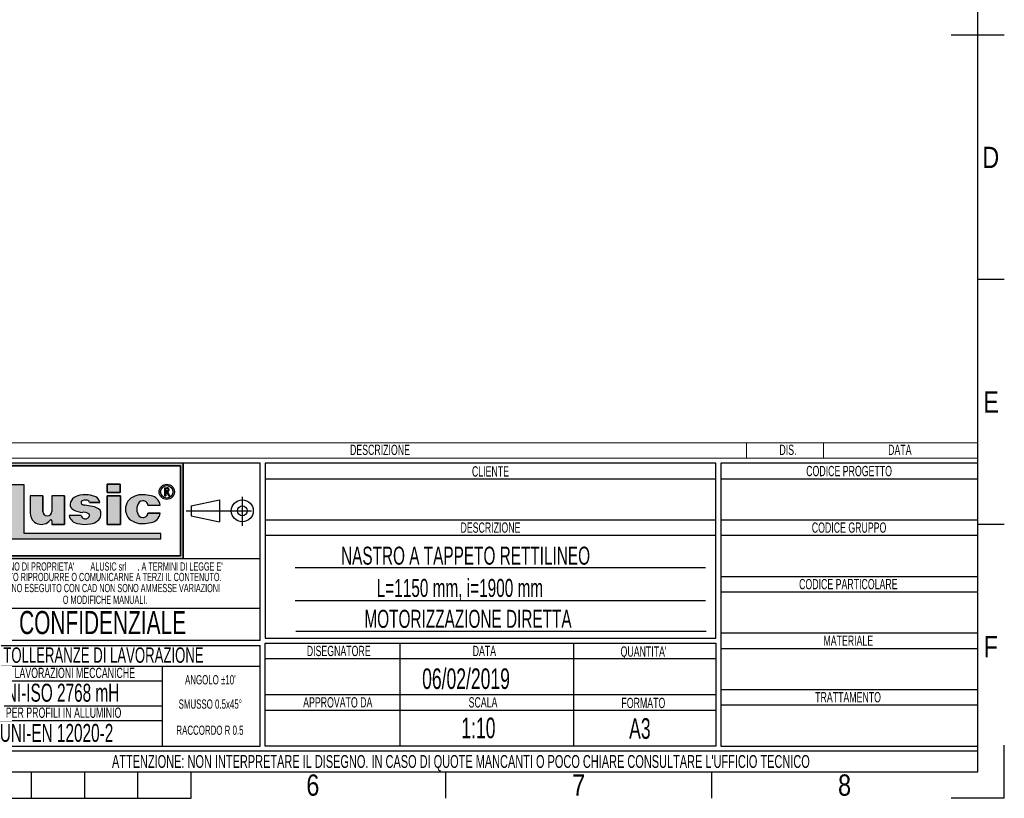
# Model space of a CAD drawing. Header units: millimetres. Extents: x 0 to 420, y 0 to 297.
# Tile 26 of 28: x 228 to 420, y 0 to 151. Entities that reach past the tile are written whole.
import ezdxf
from ezdxf.enums import TextEntityAlignment as Align

# ---------------------------------------------------------------- set-up
doc = ezdxf.new("R2010")
doc.units = ezdxf.units.MM
doc.linetypes.add('CENTERX2', pattern=[20.319999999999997, 12.7, -2.54, 2.54, -2.54])
doc.layers.add('CARTIGLIO', color=140, linetype='Continuous')
doc.styles.add('SLDTEXTSTYLE0', font='TXT', dxfattribs={"width": 0.6382978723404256})
doc.styles.add('SLDTEXTSTYLE1', font='TXT', dxfattribs={"width": 0.675})
doc.styles.add('SLDTEXTSTYLE2', font='TXT', dxfattribs={"width": 0.8214676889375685})

# ---------------------------------------------------------------- blocks, each defined once
blk = doc.blocks.new('SW_NOTE_0')
at = {"layer": 'CARTIGLIO', "color": 0, "insert": (7.526595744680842, 2.578135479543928), "char_height": 2, "attachment_point": 2, "style": 'SLDTEXTSTYLE0'}
blk.add_mtext('TRATTAMENTO', dxfattribs=at)
blk = doc.blocks.new('SW_NOTE_0_1')
at = {"layer": 'CARTIGLIO', "color": 0, "insert": (85.40558510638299, 3.222669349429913), "char_height": 2.5, "attachment_point": 2, "style": 'SLDTEXTSTYLE0'}
blk.add_mtext("ATTENZIONE: NON INTERPRETARE IL DISEGNO. IN CASO DI QUOTE MANCANTI O POCO CHIARE CONSULTARE L'UFFICIO TECNICO", dxfattribs=at)
blk = doc.blocks.new('SW_NOTE_0_2')
at = {"layer": 'CARTIGLIO', "color": 0, "insert": (3.510638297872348, 2.578135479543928), "char_height": 2, "attachment_point": 2, "style": 'SLDTEXTSTYLE0'}
blk.add_mtext('SCALA', dxfattribs=at)
blk = doc.blocks.new('SW_NOTE_0_3')
at = {"layer": 'CARTIGLIO', "color": 0, "insert": (8.670212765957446, 2.578135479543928), "char_height": 2, "attachment_point": 2, "style": 'SLDTEXTSTYLE0'}
blk.add_mtext('APPROVATO DA', dxfattribs=at)
blk = doc.blocks.new('SW_NOTE_0_4')
at = {"layer": 'CARTIGLIO', "color": 0, "insert": (5.398936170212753, 2.578135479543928), "char_height": 2, "attachment_point": 2, "style": 'SLDTEXTSTYLE0'}
blk.add_mtext('FORMATO', dxfattribs=at)
blk = doc.blocks.new('SW_NOTE_0_5')
at = {"layer": 'CARTIGLIO', "color": 0, "insert": (7.606382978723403, 2.578135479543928), "char_height": 2, "attachment_point": 2, "style": 'SLDTEXTSTYLE0'}
blk.add_mtext('DISEGNATORE', dxfattribs=at)
blk = doc.blocks.new('SW_NOTE_0_6')
at = {"layer": 'CARTIGLIO', "color": 0, "insert": (2.845744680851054, 2.578135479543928), "char_height": 2, "attachment_point": 2, "style": 'SLDTEXTSTYLE0'}
blk.add_mtext('DATA', dxfattribs=at)
blk = doc.blocks.new('SW_NOTE_0_7')
at = {"layer": 'CARTIGLIO', "color": 0, "insert": (5.558510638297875, 2.578135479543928), "char_height": 2, "attachment_point": 2, "style": 'SLDTEXTSTYLE0'}
blk.add_mtext("QUANTITA'", dxfattribs=at)
blk = doc.blocks.new('SW_NOTE_0_8')
at = {"layer": 'CARTIGLIO', "color": 0, "insert": (7.10106382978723, 2.578135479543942), "char_height": 2, "attachment_point": 2, "style": 'SLDTEXTSTYLE0'}
blk.add_mtext('DESCRIZIONE', dxfattribs=at)
blk = doc.blocks.new('SW_NOTE_0_9')
at = {"layer": 'CARTIGLIO', "color": 0, "insert": (4.228723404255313, 2.578135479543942), "char_height": 2, "attachment_point": 2, "style": 'SLDTEXTSTYLE0'}
blk.add_mtext('CLIENTE', dxfattribs=at)
blk = doc.blocks.new('SW_NOTE_0_10')
at = {"layer": 'CARTIGLIO', "color": 0, "insert": (5.691489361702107, 2.578135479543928), "char_height": 2, "attachment_point": 2, "style": 'SLDTEXTSTYLE0'}
blk.add_mtext('MATERIALE', dxfattribs=at)
blk = doc.blocks.new('SW_NOTE_0_11')
at = {"layer": 'CARTIGLIO', "color": 0, "insert": (12.15425531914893, 2.578135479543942), "char_height": 2, "attachment_point": 2, "style": 'SLDTEXTSTYLE0'}
blk.add_mtext('CODICE PARTICOLARE', dxfattribs=at)
blk = doc.blocks.new('SW_NOTE_0_12')
at = {"layer": 'CARTIGLIO', "color": 0, "insert": (9.547872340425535, 2.578135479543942), "char_height": 2, "attachment_point": 2, "style": 'SLDTEXTSTYLE0'}
blk.add_mtext('CODICE GRUPPO', dxfattribs=at)
blk = doc.blocks.new('SW_NOTE_0_13')
at = {"layer": 'CARTIGLIO', "color": 0, "insert": (10.69148936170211, 2.578135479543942), "char_height": 2, "attachment_point": 2, "style": 'SLDTEXTSTYLE0'}
blk.add_mtext('CODICE PROGETTO', dxfattribs=at)
blk = doc.blocks.new('SW_NOTE_0_14')
at = {"layer": 'CARTIGLIO', "color": 0, "insert": (6.67819148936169, 2.320321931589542), "char_height": 1.8, "attachment_point": 2, "style": 'SLDTEXTSTYLE0'}
blk.add_mtext("ANGOLO ±10'", dxfattribs=at)
blk = doc.blocks.new('SW_NOTE_0_15')
at = {"layer": 'CARTIGLIO', "color": 0, "insert": (23.93617021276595, 3.867203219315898), "char_height": 3, "attachment_point": 2, "style": 'SLDTEXTSTYLE0'}
blk.add_mtext('TOLLERANZE DI LAVORAZIONE', dxfattribs=at)
blk = doc.blocks.new('SW_NOTE_0_16')
at = {"layer": 'CARTIGLIO', "color": 0, "insert": (21.07265624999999, 5.800804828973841), "char_height": 4.500000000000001, "attachment_point": 2, "style": 'SLDTEXTSTYLE1'}
blk.add_mtext('CONFIDENZIALE', dxfattribs=at)
blk = doc.blocks.new('SW_NOTE_0_17')
at = {"layer": 'CARTIGLIO', "color": 0, "insert": (28.04255319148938, 2.062508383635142), "char_height": 1.6, "attachment_point": 2, "style": 'SLDTEXTSTYLE0'}
blk.add_mtext('DISEGNO ESEGUITO CON CAD NON SONO AMMESSE VARIAZIONI', dxfattribs=at)
blk = doc.blocks.new('SW_NOTE_0_18')
at = {"layer": 'CARTIGLIO', "color": 0, "insert": (27.3404255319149, 2.062508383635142), "char_height": 1.6, "attachment_point": 2, "style": 'SLDTEXTSTYLE0'}
blk.add_mtext('VIETATO RIPRODURRE O COMUNICARNE A TERZI IL CONTENUTO.', dxfattribs=at)
blk = doc.blocks.new('SW_NOTE_0_19')
at = {"layer": 'CARTIGLIO', "color": 0, "insert": (7.587765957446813, 2.320321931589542), "char_height": 1.8, "attachment_point": 2, "style": 'SLDTEXTSTYLE0'}
blk.add_mtext('SMUSSO 0.5x45°', dxfattribs=at)
blk = doc.blocks.new('SW_NOTE_0_20')
at = {"layer": 'CARTIGLIO', "color": 0, "insert": (10.40425531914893, 2.062508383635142), "char_height": 1.6, "attachment_point": 2, "style": 'SLDTEXTSTYLE0'}
blk.add_mtext('O MODIFICHE MANUALI.', dxfattribs=at)
blk = doc.blocks.new('SW_NOTE_0_21')
at = {"layer": 'CARTIGLIO', "color": 0, "char_height": 1.6, "attachment_point": 2, "style": 'SLDTEXTSTYLE0'}
for s, insert in [("DISEGNO DI PROPRIETA'", (10.27659574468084, 2.062508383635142)), ('ALUSIC srl', (25.45120500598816, 2.062508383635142)), (". A TERMINI DI LEGGE E'", (39.41078027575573, 2.062508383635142))]:
    blk.add_mtext(s, dxfattribs=dict(at, insert=insert))
blk = doc.blocks.new('SW_NOTE_0_22')
at = {"layer": 'CARTIGLIO', "color": 0, "insert": (8.569148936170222, 2.320321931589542), "char_height": 1.8, "attachment_point": 2, "style": 'SLDTEXTSTYLE0'}
blk.add_mtext('RACCORDO R 0.5', dxfattribs=at)
blk = doc.blocks.new('SW_NOTE_0_23')
at = {"layer": 'CARTIGLIO', "color": 0, "insert": (18.30319148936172, 2.578135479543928), "char_height": 2, "attachment_point": 2, "style": 'SLDTEXTSTYLE0'}
blk.add_mtext('PER LAVORAZIONI MECCANICHE', dxfattribs=at)
blk = doc.blocks.new('SW_NOTE_0_24')
at = {"layer": 'CARTIGLIO', "color": 0, "insert": (15.68484042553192, 4.511737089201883), "char_height": 3.5, "attachment_point": 2, "style": 'SLDTEXTSTYLE0'}
blk.add_mtext('UNI-ISO 2768 mH', dxfattribs=at)
blk = doc.blocks.new('SW_NOTE_0_25')
at = {"layer": 'CARTIGLIO', "color": 0, "insert": (13.85638297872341, 2.578135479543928), "char_height": 2, "attachment_point": 2, "style": 'SLDTEXTSTYLE0'}
blk.add_mtext('PER PROFILI IN ALLUMINIO', dxfattribs=at)
blk = doc.blocks.new('SW_NOTE_0_26')
at = {"layer": 'CARTIGLIO', "color": 0, "insert": (14.05585106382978, 4.511737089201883), "char_height": 3.5, "attachment_point": 2, "style": 'SLDTEXTSTYLE0'}
blk.add_mtext('UNI-EN 12020-2', dxfattribs=at)
blk = doc.blocks.new('SW_NOTE_0_28')
at = {"layer": 'CARTIGLIO', "color": 0, "insert": (2.845744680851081, 2.578135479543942), "char_height": 2, "attachment_point": 2, "style": 'SLDTEXTSTYLE0'}
blk.add_mtext('DATA', dxfattribs=at)
blk = doc.blocks.new('SW_NOTE_0_29')
at = {"layer": 'CARTIGLIO', "color": 0, "insert": (7.10106382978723, 2.578135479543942), "char_height": 2, "attachment_point": 2, "style": 'SLDTEXTSTYLE0'}
blk.add_mtext('DESCRIZIONE', dxfattribs=at)
blk = doc.blocks.new('SW_NOTE_0_30')
at = {"layer": 'CARTIGLIO', "color": 0, "insert": (1.968085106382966, 2.578135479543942), "char_height": 2, "attachment_point": 2, "style": 'SLDTEXTSTYLE0'}
blk.add_mtext('DIS.', dxfattribs=at)
blk = doc.blocks.new('Cartiglio ALUSIC')
at = {"layer": 'CARTIGLIO'}
h = blk.add_hatch(color=256, dxfattribs=at)
h.paths.add_polyline_path([(113.971100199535, 149.9990413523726), (113.971100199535, 131.4990413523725), (158.971100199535, 131.4990413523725), (158.971100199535, 149.9990413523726)], flags=0)
h.paths.add_polyline_path([(114.471100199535, 131.9990413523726), (114.471100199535, 149.4990413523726), (158.471100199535, 149.4990413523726), (158.471100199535, 131.9990413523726)], flags=0)
for points in [[(128.0219401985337, 145.7956943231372), (125.5527056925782, 145.7956943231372), (125.5527056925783, 135.2696801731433), (154.6424359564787, 135.2696801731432), (154.6424359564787, 136.3597302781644), (128.0219401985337, 136.3597302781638)], [(144.2116339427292, 145.9308884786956), (144.2116339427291, 144.3245774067), (146.6985305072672, 144.3245774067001), (146.6985305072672, 145.9308884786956)], [(146.7838932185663, 143.6808359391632), (144.2116339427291, 143.6808359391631), (144.2116339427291, 138.1064632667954), (146.7838932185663, 138.1064632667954)]]:
    blk.add_hatch(color=256, dxfattribs=at).paths.add_polyline_path(points, flags=0)
h = blk.add_hatch(color=256, dxfattribs=at)
edge = h.paths.add_edge_path(flags=0)
edge.add_arc((155.7921827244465, 144.4510199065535), 1.479868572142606, 0, 360)
edge = h.paths.add_edge_path(flags=0)
edge.add_arc((155.7921827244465, 144.4510199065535), 1.214864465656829, 0, 360)
h = blk.add_hatch(color=256, dxfattribs=at)
edge = h.paths.add_edge_path(flags=0)
edge.add_line((139.7219511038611, 138.0874905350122), (140.9616140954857, 138.2313935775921))
edge.add_arc((140.6251358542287, 140.9172664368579), 2.706867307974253, 277.1406456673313, 311.0032214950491)
edge.add_arc((141.7459062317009, 139.8536948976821), 1.178212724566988, 303.7868133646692, 347.8980612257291)
edge.add_arc((141.0550130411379, 140.1458147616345), 1.920162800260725, 343.6935231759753, 381.4193527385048)
edge.add_arc((140.9170023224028, 138.8528855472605), 2.77207698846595, 46.00269433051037, 81.25096772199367)
edge.add_arc((133.1604335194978, 99.54681763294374), 42.8338661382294, 78.993004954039, 81.01866969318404)
edge.add_arc((140.0875549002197, 143.5111497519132), 1.672976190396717, 238.77709912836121, 261.74465207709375, ccw=False)
edge.add_arc((139.511171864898, 142.3534770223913), 0.3988810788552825, 114.64010585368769, 223.1865854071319, ccw=False)
edge.add_arc((139.9292750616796, 141.471492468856), 1.374925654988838, 90.51660503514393, 115.15343256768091, ccw=False)
edge.add_arc((139.978971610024, 141.8617877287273), 0.986530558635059, 50.69488274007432, 93.60864602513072, ccw=False)
edge.add_arc((140.2656634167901, 142.2302567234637), 0.519939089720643, 14.547573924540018, 49.4198797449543, ccw=False)
edge.add_line((140.7689329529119, 142.3608569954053), (142.7634621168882, 142.3608569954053))
edge.add_arc((141.3534729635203, 142.2214802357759), 1.416861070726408, 5.645321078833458, 71.38339334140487)
edge.add_arc((140.0918708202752, 138.6413140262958), 5.212710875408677, 70.80435731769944, 90.86664277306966)
edge.add_arc((139.6876943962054, 140.01898057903), 3.848224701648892, 85.15036290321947, 119.9120405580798)
edge.add_arc((138.7589405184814, 141.8826763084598), 1.774008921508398, 123.9309471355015, 174.9914571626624)
edge.add_arc((138.007121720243, 141.9227892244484), 1.021881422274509, 173.5516105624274, 249.3813116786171)
edge.add_arc((139.4480837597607, 143.8857829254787), 3.430150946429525, 238.3320469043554, 269.1908231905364)
edge.add_arc((139.5671105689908, 138.3083973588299), 2.154096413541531, 64.99796384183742, 94.45891481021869, ccw=False)
edge.add_arc((140.3551381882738, 139.8813550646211), 0.398545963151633, -35.586121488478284, 72.11412463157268, ccw=False)
edge.add_arc((139.9862171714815, 139.9393420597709), 0.7512299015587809, 245.201083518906, 337.29941344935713, ccw=False)
edge.add_arc((139.934335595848, 140.0154535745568), 0.8024620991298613, 192.5591591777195, 250.8523518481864, ccw=False)
edge.add_line((139.1510748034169, 139.8409601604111), (136.768183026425, 139.8409601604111))
edge.add_arc((138.8654850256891, 140.4022414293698), 2.1711085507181, 194.9824340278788, 258.3364147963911)
edge.add_line((138.4265630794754, 138.2759630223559), (139.7219511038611, 138.0874905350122))
h = blk.add_hatch(color=256, dxfattribs=at)
edge = h.paths.add_edge_path(flags=0)
edge.add_arc((151.1448446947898, 140.5631500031), 1.095489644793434, 191.1589777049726, 269.9285492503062, ccw=False)
edge.add_arc((152.2932291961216, 141.066632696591), 2.335462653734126, 162.1599290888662, 197.8400709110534, ccw=False)
edge.add_arc((151.1448446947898, 141.5701153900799), 1.095489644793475, 90.07145075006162, 168.8410222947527, ccw=False)
edge.add_arc((151.2517282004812, 141.8150308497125), 0.8574339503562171, 2.566657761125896, 97.25285314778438, ccw=False)
edge.add_line((152.108301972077, 141.8534281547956), (154.4848142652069, 141.8534281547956))
edge.add_arc((152.4212904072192, 141.6061501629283), 2.078287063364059, 6.833333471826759, 81.00039250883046)
edge.add_arc((151.336234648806, 138.6914263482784), 5.163706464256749, 74.1517675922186, 91.31975036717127)
edge.add_arc((150.8738064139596, 140.4366829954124), 3.434301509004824, 84.25969198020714, 140.8312604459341)
edge.add_arc((150.5707293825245, 141.0666326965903), 2.817144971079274, 146.8823062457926, 213.1176937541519)
edge.add_arc((150.87380641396, 141.6965823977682), 3.434301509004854, 219.1687395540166, 275.7403080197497)
edge.add_arc((151.3362346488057, 143.4418390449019), 5.163706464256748, 268.6802496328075, 285.8482324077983)
edge.add_arc((152.4212904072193, 140.5271152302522), 2.078287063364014, 278.9996074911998, 353.1666665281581)
edge.add_line((154.4848142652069, 140.2798372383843), (152.1083019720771, 140.2798372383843))
edge.add_arc((151.2517282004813, 140.3182345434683), 0.8574339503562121, 262.7471468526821, 357.4333422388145, ccw=False)
h = blk.add_hatch(color=256, dxfattribs=at)
edge = h.paths.add_edge_path(flags=0)
edge.add_arc((155.8903200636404, 144.8676091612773), 0.3723980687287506, 277.1406326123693, 450.0000000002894)
edge.add_line((155.8903200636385, 145.240007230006), (155.450204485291, 145.240007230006))
edge.add_line((155.450204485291, 145.240007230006), (155.450204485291, 143.6880606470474))
edge.add_line((155.450204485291, 143.6880606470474), (155.605611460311, 143.6880606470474))
edge.add_line((155.605611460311, 143.6880606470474), (155.605611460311, 144.4952110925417))
edge.add_line((155.605611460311, 144.4952110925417), (155.764003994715, 144.4952110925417))
edge.add_line((155.764003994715, 144.4952110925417), (156.171212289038, 143.6880606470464))
edge.add_line((156.171212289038, 143.6880606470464), (156.3452765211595, 143.6880606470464))
edge.add_line((156.3452765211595, 143.6880606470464), (155.9366110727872, 144.4980993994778))
edge = h.paths.add_edge_path(flags=0)
edge.add_line((155.6056114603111, 145.0846002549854), (155.8903200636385, 145.0846002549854))
edge.add_arc((155.8903200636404, 144.8676091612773), 0.2169910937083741, -90.00000000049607, 90.00000000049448, ccw=False)
edge.add_line((155.8903200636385, 144.6506180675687), (155.6056114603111, 144.6506180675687))
edge.add_line((155.6056114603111, 144.6506180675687), (155.6056114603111, 145.0846002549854))
h = blk.add_hatch(color=256, dxfattribs=at)
edge = h.paths.add_edge_path(flags=0)
edge.add_arc((132.5578484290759, 140.6186164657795), 0.8721260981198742, 180, 360, ccw=False)
edge.add_line((131.6857223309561, 140.6186164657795), (131.6857223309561, 143.6808359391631))
edge.add_line((131.6857223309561, 143.6808359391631), (129.2243885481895, 143.6808359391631))
edge.add_line((129.2243885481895, 143.6808359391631), (129.2243885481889, 140.2640777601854))
edge.add_arc((131.3820030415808, 140.2640777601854), 2.157614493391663, 180, 321.9680973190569)
edge.add_arc((133.2350345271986, 138.8146685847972), 0.1949400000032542, 3.751097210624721e-10, 141.9680973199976, ccw=False)
edge.add_line((133.4299745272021, 138.8146685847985), (133.4299745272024, 138.106463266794))
edge.add_line((133.4299745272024, 138.106463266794), (135.91068894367, 138.106463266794))
edge.add_line((135.91068894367, 138.106463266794), (135.9106889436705, 143.6808359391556))
edge.add_line((135.9106889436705, 143.6808359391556), (133.4299745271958, 143.6808359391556))
edge.add_line((133.4299745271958, 143.6808359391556), (133.4299745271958, 140.6186164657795))
at = {"color": 161, "linetype": 'Continuous', "lineweight": 18}
for p, q in [((113.971100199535, 153.9990413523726), (313.621100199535, 153.9990413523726)), ((268.621100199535, 153.9990413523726), (268.621100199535, 150.9990413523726)), ((283.621100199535, 153.9990413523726), (283.621100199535, 150.9990413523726)), ((313.621100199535, 150.9990413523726), (313.621100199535, 153.9990413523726)), ((113.971100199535, 150.9990413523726), (313.621100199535, 150.9990413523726))]:
    blk.add_line(p, q, dxfattribs=at)
at = {"layer": 'CARTIGLIO'}
for p, q in [((173.971100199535, 149.9990413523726), (113.971100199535, 149.9990413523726)), ((158.971100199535, 149.9990413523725), (113.971100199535, 149.9990413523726)), ((114.471100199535, 149.4990413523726), (158.471100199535, 149.4990413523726)), ((158.471100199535, 149.4990413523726), (114.471100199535, 149.4990413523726)), ((158.471100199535, 149.4990413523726), (158.471100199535, 131.9990413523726)), ((158.471100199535, 131.9990413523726), (158.471100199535, 149.4990413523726)), ((158.971100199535, 131.4990413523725), (158.971100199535, 149.9990413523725)), ((158.971100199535, 149.9990413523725), (158.971100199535, 131.4990413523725)), ((173.971100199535, 115.5498549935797), (173.971100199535, 149.9990413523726)), ((262.621100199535, 149.9990413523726), (174.971100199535, 149.9990413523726)), ((174.971100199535, 149.9990413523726), (174.971100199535, 115.9990413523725)), ((262.621100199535, 115.9990413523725), (262.621100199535, 149.9990413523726)), ((313.621100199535, 149.9990413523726), (263.621100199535, 149.9990413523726)), ((263.621100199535, 149.9990413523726), (263.621100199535, 94.99904135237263)), ((313.621100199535, 94.99904135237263), (313.621100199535, 149.9990413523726)), ((128.0219401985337, 145.7956943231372), (125.5527056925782, 145.7956943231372)), ((128.0219401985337, 145.7956943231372), (125.5527056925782, 145.7956943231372)), ((128.0219401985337, 136.3597302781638), (128.0219401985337, 145.7956943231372)), ((128.0219401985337, 136.3597302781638), (128.0219401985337, 145.7956943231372)), ((146.6985305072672, 145.9308884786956), (144.2116339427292, 145.9308884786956)), ((144.2116339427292, 145.9308884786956), (144.2116339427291, 144.3245774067)), ((144.2116339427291, 144.3245774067), (144.2116339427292, 145.9308884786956)), ((144.2116339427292, 145.9308884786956), (146.6985305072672, 145.9308884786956)), ((146.6985305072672, 145.9308884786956), (146.6985305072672, 144.3245774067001)), ((146.6985305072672, 144.3245774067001), (146.6985305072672, 145.9308884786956)), ((174.971100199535, 146.9990413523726), (262.621100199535, 146.9990413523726)), ((263.621100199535, 146.9990413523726), (313.621100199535, 146.9990413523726)), ((144.2116339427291, 144.3245774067), (146.6985305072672, 144.3245774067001)), ((146.6985305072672, 144.3245774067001), (144.2116339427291, 144.3245774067)), ((155.450204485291, 143.6880606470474), (155.450204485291, 145.240007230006)), ((155.450204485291, 143.6880606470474), (155.450204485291, 145.240007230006)), ((155.450204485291, 145.240007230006), (155.8903200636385, 145.240007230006)), ((155.450204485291, 145.240007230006), (155.8903200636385, 145.240007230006)), ((155.6056114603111, 145.0846002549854), (155.8903200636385, 145.0846002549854)), ((155.6056114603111, 144.6506180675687), (155.6056114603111, 145.0846002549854)), ((155.6056114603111, 144.6506180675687), (155.6056114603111, 145.0846002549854)), ((155.6056114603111, 145.0846002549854), (155.8903200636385, 145.0846002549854)), ((155.6056114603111, 144.6506180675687), (155.8903200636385, 144.6506180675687)), ((155.8903200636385, 144.6506180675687), (155.6056114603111, 144.6506180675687)), ((155.605611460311, 144.4952110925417), (155.605611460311, 143.6880606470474)), ((155.605611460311, 143.6880606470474), (155.605611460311, 144.4952110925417)), ((155.764003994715, 144.4952110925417), (155.605611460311, 144.4952110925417)), ((155.605611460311, 144.4952110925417), (155.764003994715, 144.4952110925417)), ((156.171212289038, 143.6880606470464), (155.764003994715, 144.4952110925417)), ((155.764003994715, 144.4952110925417), (156.171212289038, 143.6880606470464)), ((155.9366110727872, 144.4980993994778), (156.3452765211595, 143.6880606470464)), ((155.9366110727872, 144.4980993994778), (156.3452765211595, 143.6880606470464)), ((129.2243885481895, 143.6808359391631), (129.2243885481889, 140.2640777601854)), ((131.6857223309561, 143.6808359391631), (129.2243885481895, 143.6808359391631)), ((131.6857223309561, 143.6808359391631), (129.2243885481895, 143.6808359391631)), ((129.2243885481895, 143.6808359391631), (129.2243885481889, 140.2640777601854)), ((131.6857223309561, 140.6186164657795), (131.6857223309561, 143.6808359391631)), ((131.6857223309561, 143.6808359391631), (131.6857223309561, 140.6186164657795)), ((135.9106889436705, 143.6808359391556), (133.4299745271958, 143.6808359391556)), ((133.4299745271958, 143.6808359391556), (133.4299745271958, 140.6186164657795)), ((133.4299745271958, 143.6808359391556), (133.4299745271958, 140.6186164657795)), ((135.9106889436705, 143.6808359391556), (133.4299745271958, 143.6808359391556)), ((135.9106889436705, 143.6808359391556), (135.91068894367, 138.106463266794)), ((135.91068894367, 138.106463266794), (135.9106889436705, 143.6808359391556)), ((140.7689329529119, 142.3608569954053), (142.7634621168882, 142.3608569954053)), ((142.7634621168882, 142.3608569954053), (140.7689329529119, 142.3608569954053)), ((146.7838932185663, 143.6808359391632), (144.2116339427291, 143.6808359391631)), ((144.2116339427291, 143.6808359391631), (144.2116339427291, 138.1064632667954)), ((144.2116339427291, 143.6808359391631), (146.7838932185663, 143.6808359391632)), ((144.2116339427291, 138.1064632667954), (144.2116339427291, 143.6808359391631)), ((146.7838932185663, 138.1064632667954), (146.7838932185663, 143.6808359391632)), ((146.7838932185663, 143.6808359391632), (146.7838932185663, 138.1064632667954)), ((152.108301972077, 141.8534281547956), (154.4848142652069, 141.8534281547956)), ((152.108301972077, 141.8534281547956), (154.4848142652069, 141.8534281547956)), ((155.450204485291, 143.6880606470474), (155.605611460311, 143.6880606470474)), ((155.605611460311, 143.6880606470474), (155.450204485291, 143.6880606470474)), ((156.171212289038, 143.6880606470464), (156.3452765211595, 143.6880606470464)), ((156.3452765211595, 143.6880606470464), (156.171212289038, 143.6880606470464)), ((160.5624374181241, 141.7060810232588), (166.0550106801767, 142.8872795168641)), ((166.0550106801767, 142.8872795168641), (166.0550106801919, 138.6108031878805)), ((154.4848142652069, 140.2798372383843), (152.1083019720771, 140.2798372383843)), ((152.1083019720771, 140.2798372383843), (154.4848142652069, 140.2798372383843)), ((160.5624374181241, 141.7060810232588), (160.5624374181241, 139.7920016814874)), ((133.4299745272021, 138.8146685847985), (133.4299745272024, 138.106463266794)), ((133.4299745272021, 138.8146685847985), (133.4299745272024, 138.106463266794)), ((133.4299745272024, 138.106463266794), (135.91068894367, 138.106463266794)), ((135.91068894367, 138.106463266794), (133.4299745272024, 138.106463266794)), ((139.1510748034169, 139.8409601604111), (136.768183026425, 139.8409601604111)), ((139.1510748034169, 139.8409601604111), (136.768183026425, 139.8409601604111)), ((138.4265630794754, 138.2759630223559), (139.7219511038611, 138.0874905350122)), ((138.4265630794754, 138.2759630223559), (139.7219511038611, 138.0874905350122)), ((139.7219511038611, 138.0874905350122), (140.9616140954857, 138.2313935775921)), ((139.7219511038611, 138.0874905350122), (140.9616140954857, 138.2313935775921)), ((144.2116339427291, 138.1064632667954), (146.7838932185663, 138.1064632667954)), ((146.7838932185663, 138.1064632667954), (144.2116339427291, 138.1064632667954)), ((160.5624374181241, 139.7920016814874), (166.0550106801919, 138.6108031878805)), ((174.971100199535, 138.9990413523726), (262.621100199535, 138.9990413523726)), ((263.621100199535, 138.9990413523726), (313.621100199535, 138.9990413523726)), ((154.6424359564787, 136.3597302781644), (128.0219401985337, 136.3597302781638)), ((154.6424359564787, 136.3597302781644), (128.0219401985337, 136.3597302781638)), ((154.6424359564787, 135.2696801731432), (154.6424359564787, 136.3597302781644)), ((154.6424359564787, 135.2696801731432), (154.6424359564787, 136.3597302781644)), ((125.5527056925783, 135.2696801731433), (154.6424359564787, 135.2696801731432)), ((125.5527056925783, 135.2696801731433), (154.6424359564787, 135.2696801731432)), ((174.971100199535, 135.9990413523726), (262.621100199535, 135.9990413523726)), ((263.621100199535, 135.9990413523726), (313.621100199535, 135.9990413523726)), ((113.971100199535, 131.4990413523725), (158.971100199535, 131.4990413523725)), ((113.971100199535, 131.4990413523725), (173.971100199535, 131.4990413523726)), ((158.471100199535, 131.9990413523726), (114.471100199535, 131.9990413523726)), ((114.471100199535, 131.9990413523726), (158.471100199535, 131.9990413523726)), ((260.621100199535, 129.6657080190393), (180.7961001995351, 129.6657080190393)), ((263.621100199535, 127.9990413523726), (313.621100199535, 127.9990413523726)), ((263.621100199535, 124.9990413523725), (313.621100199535, 124.9990413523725)), ((180.7961001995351, 123.3074882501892), (260.621100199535, 123.3074882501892)), ((173.971100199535, 121.7636603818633), (113.971100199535, 121.7636603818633)), ((180.9187030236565, 117.3170769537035), (260.7437030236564, 117.3170769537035)), ((263.621100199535, 116.9990413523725), (313.621100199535, 116.9990413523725)), ((173.971100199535, 115.5498549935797), (113.971100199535, 115.5498549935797)), ((174.971100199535, 115.9990413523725), (262.621100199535, 115.9990413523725)), ((174.971100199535, 114.9990413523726), (262.621100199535, 114.9990413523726)), ((174.971100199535, 94.99904135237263), (174.971100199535, 114.9990413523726)), ((201.1430971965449, 114.9990413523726), (201.1430971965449, 94.99904135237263)), ((234.9680971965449, 114.9990413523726), (234.9680971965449, 94.99904135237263)), ((262.621100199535, 114.9990413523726), (262.621100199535, 94.99904135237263)), ((113.971100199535, 114.5498549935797), (173.971100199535, 114.5498549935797)), ((173.971100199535, 94.99904135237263), (173.971100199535, 114.5498549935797)), ((263.621100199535, 113.9990413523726), (313.621100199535, 113.9990413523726)), ((174.971100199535, 111.9990413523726), (262.621100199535, 111.9990413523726)), ((173.9571410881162, 110.4900006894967), (113.9571410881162, 110.4900006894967)), ((154.9806365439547, 94.99904135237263), (154.9806365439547, 110.4900006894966)), ((113.971100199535, 107.6716313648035), (154.9806365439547, 107.6716313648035)), ((263.621100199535, 105.9990413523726), (313.621100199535, 105.9990413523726)), ((174.971100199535, 104.9990413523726), (262.621100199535, 104.9990413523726)), ((154.9806365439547, 102.7445210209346), (113.971100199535, 102.7445210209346)), ((174.971100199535, 101.9990413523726), (262.621100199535, 101.9990413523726)), ((263.621100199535, 102.9990413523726), (313.621100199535, 102.9990413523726)), ((113.9850593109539, 99.96496483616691), (154.9945956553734, 99.96496483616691)), ((113.971100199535, 94.99904135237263), (173.971100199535, 94.99904135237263)), ((313.621100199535, 93.99904135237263), (113.971100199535, 93.99904135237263)), ((262.621100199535, 94.99904135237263), (174.971100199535, 94.99904135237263)), ((263.621100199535, 94.99904135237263), (313.621100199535, 94.99904135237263)), ((313.621100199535, 89.99904135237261), (313.621100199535, 93.99904135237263)), ((113.971100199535, 89.99904135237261), (313.621100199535, 89.99904135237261))]:
    blk.add_line(p, q, dxfattribs=at)
at = {"layer": 'CARTIGLIO', "linetype": 'CENTERX2'}
for p, q in [((170.4898443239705, 143.5008789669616), (170.4898443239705, 137.8355069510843)), ((159.5584198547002, 140.749041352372), (173.3837805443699, 140.749041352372))]:
    blk.add_line(p, q, dxfattribs=at)
at = {"layer": 'CARTIGLIO', "linetype": 'Continuous'}
blk.add_line((113.9695322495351, 89.99904135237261), (313.621100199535, 89.99904135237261), dxfattribs=at)
at = {"layer": 'CARTIGLIO'}
for centre, radius in [((155.7921827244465, 144.4510199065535), 1.479868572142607), ((155.7921827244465, 144.4510199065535), 1.479868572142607), ((155.7921827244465, 144.4510199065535), 1.214864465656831), ((155.7921827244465, 144.4510199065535), 1.214864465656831), ((170.4898443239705, 140.7490413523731), 2.138238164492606), ((170.4898443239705, 140.7490413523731), 0.9570396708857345)]:
    blk.add_circle(centre, radius, dxfattribs=at)
for centre, radius, start, end in [((139.6876943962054, 140.01898057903), 3.848224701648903, 85.15036290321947, 119.9120405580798), ((139.6876943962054, 140.01898057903), 3.848224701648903, 85.15036290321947, 119.9120405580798), ((140.0918708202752, 138.6413140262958), 5.212710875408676, 70.80435731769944, 90.86664277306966), ((140.0918708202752, 138.6413140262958), 5.212710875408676, 70.80435731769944, 90.86664277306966), ((150.8738064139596, 140.4366829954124), 3.434301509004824, 84.25969198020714, 140.8312604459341), ((150.8738064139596, 140.4366829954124), 3.434301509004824, 84.25969198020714, 140.8312604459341), ((151.336234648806, 138.6914263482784), 5.163706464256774, 74.1517675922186, 91.31975036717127), ((151.336234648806, 138.6914263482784), 5.163706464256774, 74.1517675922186, 91.31975036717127), ((155.8903200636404, 144.8676091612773), 0.3723980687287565, 277.1406326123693, 90.00000000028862), ((155.8903200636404, 144.8676091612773), 0.3723980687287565, 277.1406326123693, 90.00000000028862), ((155.8903200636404, 144.8676091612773), 0.2169910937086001, 269.9999999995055, 90.00000000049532), ((155.8903200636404, 144.8676091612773), 0.2169910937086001, 269.9999999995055, 90.00000000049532), ((138.007121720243, 141.9227892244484), 1.021881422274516, 173.5516105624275, 249.381311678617), ((138.007121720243, 141.9227892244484), 1.021881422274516, 173.5516105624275, 249.381311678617), ((138.7589405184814, 141.8826763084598), 1.774008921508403, 123.9309471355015, 174.9914571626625), ((138.7589405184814, 141.8826763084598), 1.774008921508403, 123.9309471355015, 174.9914571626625), ((139.511171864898, 142.3534770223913), 0.3988810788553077, 114.6401058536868, 223.1865854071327), ((139.511171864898, 142.3534770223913), 0.3988810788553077, 114.6401058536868, 223.1865854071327), ((140.0875549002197, 143.5111497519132), 1.672976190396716, 238.777099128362, 261.7446520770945), ((140.0875549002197, 143.5111497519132), 1.672976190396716, 238.777099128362, 261.7446520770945), ((139.9292750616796, 141.471492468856), 1.374925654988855, 90.51660503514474, 115.1534325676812), ((139.9292750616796, 141.471492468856), 1.374925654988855, 90.51660503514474, 115.1534325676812), ((133.1604335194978, 99.54681763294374), 42.83386613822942, 78.993004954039, 81.01866969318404), ((133.1604335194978, 99.54681763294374), 42.83386613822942, 78.993004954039, 81.01866969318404), ((139.978971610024, 141.8617877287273), 0.9865305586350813, 50.69488274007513, 93.60864602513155), ((139.978971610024, 141.8617877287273), 0.9865305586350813, 50.69488274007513, 93.60864602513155), ((140.2656634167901, 142.2302567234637), 0.5199390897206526, 14.5475739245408, 49.41987974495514), ((140.2656634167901, 142.2302567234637), 0.5199390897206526, 14.5475739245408, 49.41987974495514), ((141.3534729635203, 142.2214802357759), 1.416861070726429, 5.645321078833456, 71.38339334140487), ((141.3534729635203, 142.2214802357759), 1.416861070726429, 5.645321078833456, 71.38339334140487), ((150.5707293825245, 141.0666326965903), 2.81714497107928, 146.8823062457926, 213.1176937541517), ((150.5707293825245, 141.0666326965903), 2.81714497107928, 146.8823062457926, 213.1176937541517), ((151.1448446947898, 141.5701153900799), 1.095489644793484, 90.07145075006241, 168.8410222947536), ((151.1448446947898, 141.5701153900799), 1.095489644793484, 90.07145075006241, 168.8410222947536), ((151.2517282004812, 141.8150308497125), 0.8574339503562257, 2.566657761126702, 97.25285314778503), ((151.2517282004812, 141.8150308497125), 0.8574339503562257, 2.566657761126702, 97.25285314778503), ((152.4212904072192, 141.6061501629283), 2.078287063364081, 6.833333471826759, 81.00039250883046), ((152.4212904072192, 141.6061501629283), 2.078287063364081, 6.833333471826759, 81.00039250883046), ((131.3820030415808, 140.2640777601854), 2.157614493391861, 180, 321.9680973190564), ((131.3820030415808, 140.2640777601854), 2.157614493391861, 180, 321.9680973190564), ((132.5578484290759, 140.6186164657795), 0.8721260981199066, 180, 0), ((132.5578484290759, 140.6186164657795), 0.8721260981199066, 180, 0), ((139.4480837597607, 143.8857829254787), 3.430150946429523, 238.3320469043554, 269.1908231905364), ((139.4480837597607, 143.8857829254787), 3.430150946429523, 238.3320469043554, 269.1908231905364), ((139.5671105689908, 138.3083973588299), 2.154096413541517, 64.99796384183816, 94.45891481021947), ((139.5671105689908, 138.3083973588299), 2.154096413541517, 64.99796384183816, 94.45891481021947), ((140.3551381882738, 139.8813550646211), 0.398545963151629, 324.4138785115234, 72.11412463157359), ((140.3551381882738, 139.8813550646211), 0.398545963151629, 324.4138785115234, 72.11412463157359), ((140.9170023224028, 138.8528855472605), 2.77207698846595, 46.00269433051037, 81.25096772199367), ((140.9170023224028, 138.8528855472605), 2.77207698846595, 46.00269433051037, 81.25096772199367), ((141.0550130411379, 140.1458147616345), 1.920162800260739, 343.6935231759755, 21.41935273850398), ((141.0550130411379, 140.1458147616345), 1.920162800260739, 343.6935231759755, 21.41935273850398), ((152.2932291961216, 141.066632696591), 2.335462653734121, 162.159929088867, 197.8400709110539), ((152.2932291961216, 141.066632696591), 2.335462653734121, 162.159929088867, 197.8400709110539), ((151.1448446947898, 140.5631500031), 1.095489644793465, 191.1589777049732, 269.9285492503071), ((151.1448446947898, 140.5631500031), 1.095489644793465, 191.1589777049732, 269.9285492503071), ((151.2517282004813, 140.3182345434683), 0.8574339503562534, 262.7471468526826, 357.4333422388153), ((151.2517282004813, 140.3182345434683), 0.8574339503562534, 262.7471468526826, 357.4333422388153), ((152.4212904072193, 140.5271152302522), 2.078287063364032, 278.9996074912, 353.1666665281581), ((152.4212904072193, 140.5271152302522), 2.078287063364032, 278.9996074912, 353.1666665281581), ((133.2350345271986, 138.8146685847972), 0.1949400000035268, 3.759104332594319e-10, 141.9680973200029), ((133.2350345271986, 138.8146685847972), 0.1949400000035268, 3.759104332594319e-10, 141.9680973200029), ((138.8654850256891, 140.4022414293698), 2.171108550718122, 194.9824340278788, 258.3364147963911), ((138.8654850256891, 140.4022414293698), 2.171108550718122, 194.9824340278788, 258.3364147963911), ((139.934335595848, 140.0154535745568), 0.8024620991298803, 192.5591591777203, 250.8523518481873), ((139.934335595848, 140.0154535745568), 0.8024620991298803, 192.5591591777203, 250.8523518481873), ((139.9862171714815, 139.9393420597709), 0.7512299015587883, 245.2010835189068, 337.2994134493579), ((139.9862171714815, 139.9393420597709), 0.7512299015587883, 245.2010835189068, 337.2994134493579), ((140.6251358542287, 140.9172664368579), 2.706867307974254, 277.1406456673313, 311.0032214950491), ((140.6251358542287, 140.9172664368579), 2.706867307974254, 277.1406456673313, 311.0032214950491), ((141.7459062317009, 139.8536948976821), 1.178212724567, 303.7868133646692, 347.8980612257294), ((141.7459062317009, 139.8536948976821), 1.178212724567, 303.7868133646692, 347.8980612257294), ((150.87380641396, 141.6965823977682), 3.434301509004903, 219.1687395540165, 275.7403080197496), ((150.87380641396, 141.6965823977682), 3.434301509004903, 219.1687395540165, 275.7403080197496), ((151.3362346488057, 143.4418390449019), 5.163706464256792, 268.6802496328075, 285.8482324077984), ((151.3362346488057, 143.4418390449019), 5.163706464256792, 268.6802496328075, 285.8482324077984)]:
    blk.add_arc(centre, radius, start, end, dxfattribs=at)
at = {"layer": 'CARTIGLIO', "color": 140}
for name, p in [('SW_NOTE_0_29', (190.1919338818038, 151.0374199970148)), ('SW_NOTE_0_30', (274.7198694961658, 151.0374199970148)), ('SW_NOTE_0_28', (295.6211001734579, 151.0374199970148)), ('SW_NOTE_0_13', (277.8947116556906, 146.9129301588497)), ('SW_NOTE_0_9', (214.5627669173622, 146.8406889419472)), ('SW_NOTE_0_8', (211.6919338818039, 135.9129301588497)), ('SW_NOTE_0_12', (279.0377666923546, 135.9129301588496)), ('SW_NOTE_0_21', (118.9711016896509, 128.6603244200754)), ('SW_NOTE_0_18', (116.3533271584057, 126.6141659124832)), ('SW_NOTE_0_17', (115.6355512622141, 124.4682551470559)), ('SW_NOTE_0_11', (276.2849895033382, 124.9129301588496)), ('SW_NOTE_0_20', (133.3899886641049, 122.1920407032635)), ('SW_NOTE_0_16', (122.2362996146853, 115.4679531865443)), ('SW_NOTE_0_10', (282.7433227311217, 113.9129301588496)), ('SW_NOTE_0_15', (119.5374520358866, 110.3183836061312)), ('SW_NOTE_0_5', (181.6538538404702, 111.9129301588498)), ('SW_NOTE_0_6', (214.7569204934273, 111.9129301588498)), ('SW_NOTE_0_7', (243.0297586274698, 111.8012947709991)), ('SW_NOTE_0_23', (117.6003680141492, 107.6481432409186)), ('SW_NOTE_0_14', (157.5950277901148, 106.4612057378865)), ('SW_NOTE_0_24', (118.7522918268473, 102.6005131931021)), ('SW_NOTE_0', (280.862766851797, 102.9129301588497)), ('SW_NOTE_0_19', (156.6725276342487, 101.7341689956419)), ('SW_NOTE_0_3', (180.406631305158, 101.9129301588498)), ('SW_NOTE_0_2', (213.8333092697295, 101.9129301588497)), ('SW_NOTE_0_4', (243.1505916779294, 101.8012947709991)), ('SW_NOTE_0_25', (121.8587729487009, 99.90266357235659)), ('SW_NOTE_0_26', (120.2859705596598, 94.78943414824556)), ('SW_NOTE_0_22', (155.6312777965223, 96.6517264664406)), ('SW_NOTE_0_1', (127.6311861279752, 90.01640253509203))]:
    blk.add_blockref(name, p, dxfattribs=at)
at = {"layer": 'CARTIGLIO', "color": 140, "style": 'SLDTEXTSTYLE0', "width": 0.6382978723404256}
for tag, height, p in [('AUTOATTR1', 3.5, (223.449403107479, 133.7003798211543)), ('AUTOATTR2', 3.5, (222.0882892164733, 127.4217635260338)), ('AUTOATTR11', 3.5, (222.8622803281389, 121.4105734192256)), ('AUTOATTR8', 4, (219.2444208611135, 110.0025032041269)), ('AUTOATTR9', 4, (218.1221976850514, 100.4234402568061)), ('AUTOATTR0', 4, (249.0325362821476, 100.3118048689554))]:
    blk.add_attdef(tag, text='', height=height, dxfattribs=at).set_placement(p, align=Align.TOP_CENTER)
at = {"layer": 'CARTIGLIO', "color": 140}
for tag in ['AUTOATTR13', 'AUTOATTR12', 'AUTOATTR10', 'AUTOATTR7', 'AUTOATTR6', 'AUTOATTR5', 'AUTOATTR4', 'AUTOATTR3']:
    blk.add_attdef(tag, (0, 0), '', height=4, dxfattribs=at)

msp = doc.modelspace()

# ---------------------------------------------------------------- linework, layer by layer
at = {"layer": 'CARTIGLIO', "linetype": 'Continuous'}
for p, q in [((414.8273971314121, 5.171001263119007), (414.8273971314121, 291.8225690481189)), ((409.6531811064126, 148.4967851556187), (420.0016131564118, 148.4967851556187)), ((420.0016131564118, 100.8939977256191), (414.8273971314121, 100.8939977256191)), ((420.0016131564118, 53.29121029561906), (414.8273971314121, 53.29121029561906)), ((420.0016131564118, -0.003214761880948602), (420.0016131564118, 10.34521728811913)), ((5.180115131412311, 5.171001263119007), (414.8273971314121, 5.171001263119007)), ((215.1758291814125, 5.171001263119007), (414.8273971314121, 5.171001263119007)), ((230.7006202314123, -0.003214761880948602), (230.7006202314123, 5.171001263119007)), ((241.0490522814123, -0.003214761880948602), (241.0490522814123, 5.171001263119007)), ((251.3974843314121, -0.003214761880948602), (251.3974843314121, 5.171001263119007)), ((261.7459163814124, -0.003214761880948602), (261.7459163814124, 5.171001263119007)), ((311.3430766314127, -0.003214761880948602), (311.3430766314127, 5.171001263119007)), ((363.0852368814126, -0.003214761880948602), (363.0852368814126, 5.171001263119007)), ((158.2615958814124, -0.003214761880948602), (261.7459163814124, -0.003214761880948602)), ((420.0016131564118, -0.003214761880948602), (409.6531811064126, -0.003214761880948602))]:
    msp.add_line(p, q, dxfattribs=at)
at = {"layer": 'CARTIGLIO'}
msp.add_line((215.1773971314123, 5.171001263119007), (414.8273971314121, 5.171001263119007), dxfattribs=at)

# ---------------------------------------------------------------- block references
ref = msp.add_blockref('Cartiglio ALUSIC', (101.206296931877, -84.82804008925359), dxfattribs=at)
ref.add_attrib('AUTOATTR11', 'MOTORIZZAZIONE DIRETTA', dxfattribs={"color": 140, "height": 3.5, "style": 'SLDTEXTSTYLE0', "width": 0.6382978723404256}).set_placement((295.467014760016, 32.11183020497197), align=Align.BOTTOM_LEFT)
ref.add_attrib('AUTOATTR9', '1:10', dxfattribs={"color": 140, "height": 4, "style": 'SLDTEXTSTYLE0', "width": 0.6382978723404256}).set_placement((314.3284946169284, 10.48602516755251), align=Align.BOTTOM_LEFT)
ref.add_attrib('AUTOATTR8', '06/02/2019', dxfattribs={"color": 140, "height": 4, "style": 'SLDTEXTSTYLE0', "width": 0.6382978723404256}).set_placement((306.7007177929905, 20.06508811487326), align=Align.BOTTOM_LEFT)
ref.add_attrib('AUTOATTR2', 'L=1150 mm, i=1900 mm', dxfattribs={"color": 140, "height": 3.5, "style": 'SLDTEXTSTYLE0', "width": 0.6382978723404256}).set_placement((297.8648986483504, 38.12302031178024), align=Align.BOTTOM_LEFT)
ref.add_attrib('AUTOATTR1', 'NASTRO A TAPPETO RETTILINEO', dxfattribs={"color": 140, "height": 3.5, "style": 'SLDTEXTSTYLE0', "width": 0.6382978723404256}).set_placement((290.9135125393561, 44.40163660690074), align=Align.BOTTOM_LEFT)
ref.add_attrib('AUTOATTR0', 'A3', dxfattribs={"color": 140, "height": 4, "style": 'SLDTEXTSTYLE0', "width": 0.6382978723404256}).set_placement((346.9888332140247, 10.37438977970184), align=Align.BOTTOM_LEFT)

# ---------------------------------------------------------------- texts
at = {"layer": 'CARTIGLIO', "char_height": 4.13937282, "attachment_point": 2, "style": 'SLDTEXTSTYLE2'}
for s, insert in [('D', (417.3655368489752, 126.7485710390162)), ('E', (417.42546495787, 79.14578360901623)), ('F', (417.3681689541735, 31.54299617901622)), ('6', (285.4283396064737, 4.637072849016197)), ('7', (337.170499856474, 4.637072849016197)), ('8', (388.9126601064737, 4.637072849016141))]:
    msp.add_mtext(s, dxfattribs=dict(at, insert=insert))

doc.saveas('drawing.dxf')
